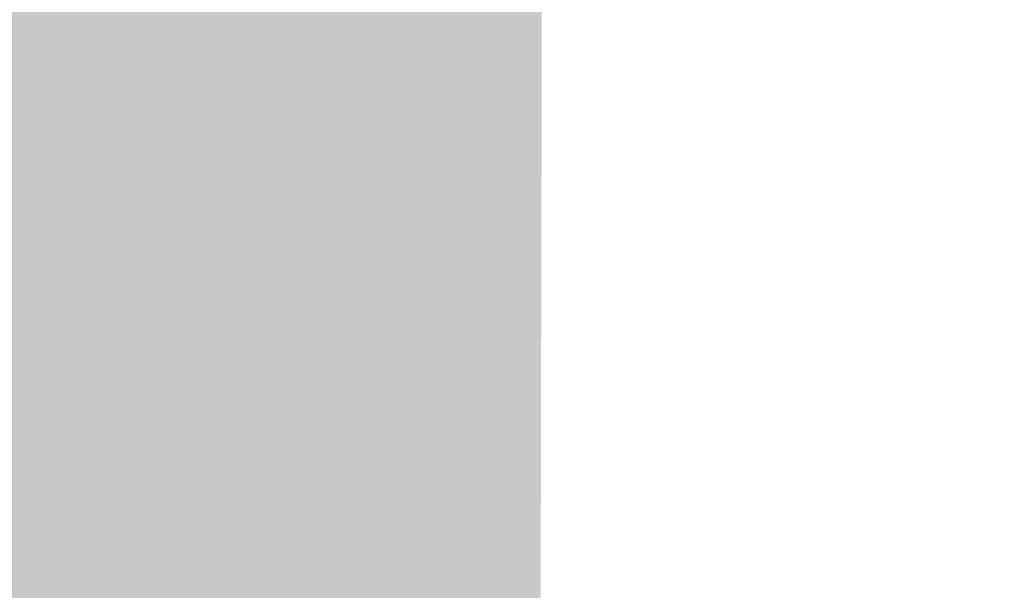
# Model space of a CAD drawing. Header units: millimetres. Extents: x -65 to 137875, y -1905 to 36930.
# Tile 117 of 151: x 47732 to 52886, y 27980 to 30963. Entities that reach past the tile are written whole.
import ezdxf

# ---------------------------------------------------------------- set-up
doc = ezdxf.new("R2010")
doc.units = ezdxf.units.MM
doc.header["$MEASUREMENT"] = 0
doc.layers.add('00 2D joon.AR', color=7, linetype='Continuous')

msp = doc.modelspace()

# ---------------------------------------------------------------- hatches: boundary and pattern name
at = {"layer": '00 2D joon.AR', "linetype": 'Continuous', "lineweight": 0, "true_color": 0xb1b1b1}
msp.add_hatch(color=253, dxfattribs=at).paths.add_polyline_path([(15546.9, 36930.1), (49668.9, 36930.1), (50476.9, 36930.1), (84736.4, 36930.1), (84901.5, 26037.7), (84922.3, 24666), (84901.5, 24672.5), (84901.5, 12452.1), (84358.5, 12452.1), (84358.5, 11357.1), (83274.2, 11357.1), (83273.3, 11423.1), (83145.4, 11423.5), (83137, 11429.1), (83132.7, 11432.8), (83129.2, 11437), (83126.4, 11441.8), (83124.5, 11447.1), (83123.5, 11452.5), (83123.6, 11455.3), (83123.6, 12991.5), (83119.9, 13014.2), (83112.8, 13034.5), (83101, 13055.9), (83086.4, 13073.7), (83068.9, 13088.6), (83049.1, 13100.3), (83027.6, 13108.4), (83009.8, 13111.7), (83001.2, 13114.8), (82993.5, 13119.3), (82986.8, 13124.9), (82980.8, 13132), (82976.3, 13140), (82973.2, 13148.2), (82971.7, 13157.1), (82971.7, 24173), (83503.5, 24173), (83503.5, 25325.2), (82807.1, 25325.2), (76241, 27371.5), (75436.6, 27372.9), (75436.6, 34152.6), (50471.3, 34152.6), (50455, 26156.4), (50400.3, 26145.9), (50400.6, 26048.9), (50379.9, 26027.6), (50379.4, 26024.1), (50381.1, 26021.2), (50384.2, 26020), (50436.2, 26020), (50436.2, 25992.7), (50497.5, 25992.7), (50497.5, 25886.6), (50689.3, 25886.9), (50688.8, 25812.6), (50805.5, 25812.6), (50805.5, 25781.2), (50886.1, 25781.2), (50885.1, 25506.3), (50805.4, 25506.3), (50805.7, 25378.1), (50714.6, 25377.3), (50714.6, 24821.9), (50735.6, 24811.6), (50769.5, 24807.2), (50802.4, 24803.6), (50802.4, 22846.3), (50712.6, 22846.3), (50713.6, 22079.8), (50787.8, 22079.8), (50787.4, 19213.4), (50712.6, 19213.4), (50712.2, 18437.5), (50795.9, 18437.5), (50795.9, 15549), (50712.6, 15549), (50713, 14770.6), (50793.6, 14770.6), (50793.6, 13694.2), (50712.6, 13693.5), (50711.8, 13231.4), (50646.8, 13231.8), (50647, 12981.4), (49384.2, 12981.4), (49384.2, 22991.4), (49244, 22991.4), (49244, 12981.4), (46285.1, 12981.4), (46285.1, 22991.4), (46145.1, 22991.4), (46145.1, 12981.4), (43186.2, 12981.4), (43186.2, 22991.4), (43046.2, 22991.4), (43046.2, 12981.4), (40087.7, 12981.4), (40087.7, 20303.3), (40568.1, 20430.4), (40568.1, 20740.8), (40087.7, 21452.9), (40087.7, 22991.4), (39947.3, 22991.4), (39947.3, 21660.9), (39000.3, 23064.7), (39031.3, 23071.4), (39176.7, 23011.9), (39230.5, 22932.1), (39233.7, 22929.4), (39237.8, 22930.1), (39240, 22933.8), (39248.7, 23018.9), (38189.9, 24588.5), (37974.6, 24677.9), (37955.9, 24673.8), (37896.2, 24702.1), (28316.9, 24827.5), (26583.7, 22551.7), (26496.4, 22543.1), (26496.7, 22442.6), (26498.3, 22443.6), (25542, 21234.2), (25454.7, 21225.5), (25455, 21125), (25456.3, 21125.7), (23979.5, 19257.8), (23892.1, 19249.1), (23892.4, 19148.7), (23893.9, 19149.5), (21675.7, 16344.9), (21675.7, 15966.8), (23803.3, 15966.4), (23803.3, 12341.4), (23562.2, 12341.4), (22507.1, 11821.4), (15546.9, 11820.8)])

doc.saveas('drawing.dxf')
